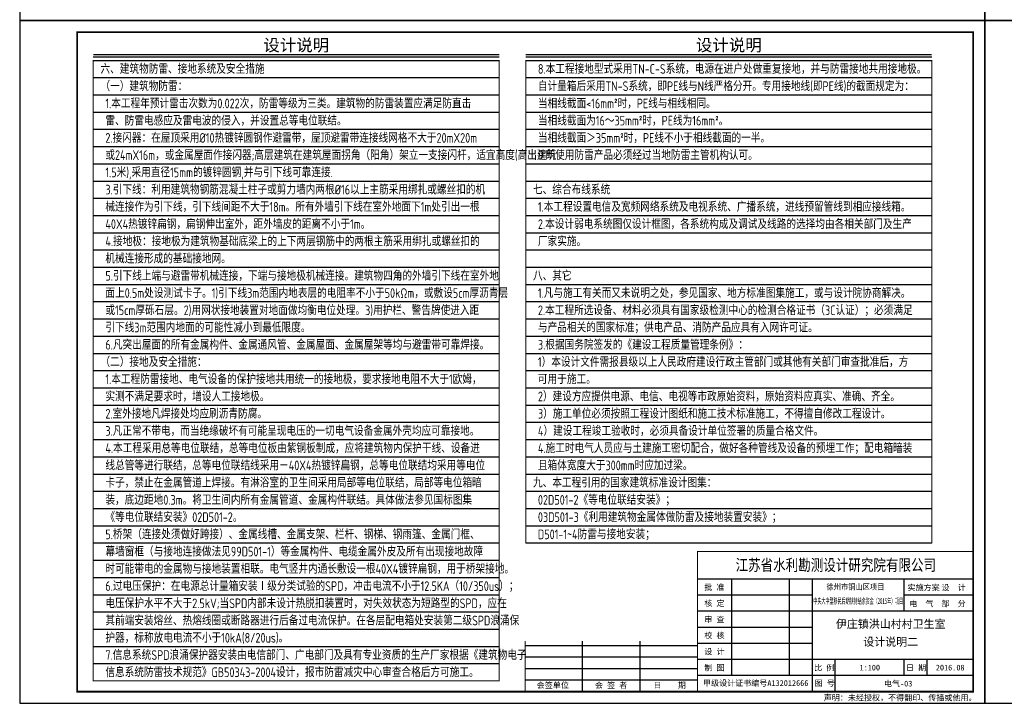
# Model space of a CAD drawing. Extents: x 41933 to 169416, y 41775 to 279375.
# Tile 35 of 39: x 83933 to 126788, y 220014 to 249714. Entities that reach past the tile are written whole.
import ezdxf
from ezdxf.enums import TextEntityAlignment as Align

# ---------------------------------------------------------------- set-up
doc = ezdxf.new("R2010")
doc.units = 0
doc.header["$LTSCALE"] = 1000
doc.header["$MEASUREMENT"] = 0
doc.layers.add('图框', color=4, linetype='Continuous')
doc.layers.add('说明', color=7, linetype='Continuous')
doc.styles.add('HZTXT', font='TSSDENG', dxfattribs={"width": 0.8, "bigfont": 'HZTXT'})
doc.styles.add('ST', font='SimSun.ttf', dxfattribs={"height": 7})
doc.styles.add('WMF-宋体0', font='SimSun.ttf')

msp = doc.modelspace()

# ---------------------------------------------------------------- linework, layer by layer
at = {"layer": '图框'}
for p, q in [((125433, 225375), (113433, 225375)), ((114933, 221175), (114933, 225375)), ((117433, 221175), (117433, 225375)), ((118433, 220475), (118433, 225375)), ((122433, 223975), (122433, 225375)), ((118433, 224675), (113433, 224675)), ((125433, 224675), (122433, 224675)), ((125433, 223975), (113433, 223975)), ((118433, 223275), (113433, 223275)), ((113433, 222475), (105933, 222475)), ((108433, 220475), (108433, 222675)), ((110933, 220475), (110933, 222675)), ((118433, 222575), (113433, 222575)), ((113433, 221975), (105933, 221975)), ((125433, 221875), (113433, 221875)), ((119433, 220475), (119433, 221875)), ((122433, 221175), (122433, 221875)), ((122433, 221175), (122433, 221875)), ((123433, 221175), (123433, 221875)), ((113433, 221475), (105933, 221475)), ((125433, 221175), (113433, 221175)), ((113433, 220975), (105933, 220975))]:
    msp.add_line(p, q, dxfattribs=at)
at = {"layer": '图框', "color": 4}
for points in [[(125933, 279375), (83933, 279375), (83933, 249675), (125933, 249675)], [(167933, 279375), (125933, 279375), (125933, 249675), (167933, 249675)], [(125933, 249675), (83933, 249675), (83933, 219975), (125933, 219975)], [(167933, 249675), (125933, 249675), (125933, 219975), (167933, 219975)]]:
    msp.add_lwpolyline(points, close=True, dxfattribs=at)
at = {"layer": '图框', "color": 4, "const_width": 80}
msp.add_lwpolyline([(86433, 220475), (125433, 220475), (125433, 249175), (86433, 249175)], close=True, dxfattribs=at)
at = {"layer": '图框', "const_width": 45}
for points in [[(113433, 220475), (113433, 226575), (125433, 226575)], [(105933, 220475), (105933, 222675)]]:
    msp.add_lwpolyline(points, dxfattribs=at)
at = {"layer": '说明', "color": 7}
for p, q in [((87136, 248101.3), (104804.4, 248101.3)), ((87136, 247945.8), (104804.4, 247945.8)), ((105961.9, 248101.3), (123630.3, 248101.3)), ((105961.9, 247945.8), (123630.3, 247945.8)), ((87136, 247195.8), (104804.4, 247195.8)), ((105961.9, 247195.8), (123630.3, 247195.8)), ((87136, 246445.8), (104804.4, 246445.8)), ((105961.9, 246445.8), (123630.3, 246445.8)), ((87136, 245695.8), (104804.4, 245695.8)), ((105961.9, 245695.8), (123630.3, 245695.8)), ((87136, 244945.8), (104804.4, 244945.8)), ((105961.9, 244945.8), (123630.3, 244945.8)), ((87136, 244195.8), (104804.4, 244195.8)), ((105961.9, 244195.8), (123630.3, 244195.8)), ((87136, 243445.8), (104804.4, 243445.8)), ((105961.9, 243445.8), (123630.3, 243445.8)), ((87136, 242695.8), (104804.4, 242695.8)), ((105961.9, 242695.8), (123630.3, 242695.8)), ((87136, 241945.8), (104804.4, 241945.8)), ((105961.9, 241945.8), (123630.3, 241945.8)), ((87136, 241195.8), (104804.4, 241195.8)), ((105961.9, 241195.8), (123630.3, 241195.8)), ((105961.9, 241195.8), (123630.3, 241195.8)), ((87136, 240445.8), (104804.4, 240445.8)), ((105961.9, 240445.8), (123630.3, 240445.8)), ((87136, 239695.8), (104804.4, 239695.8)), ((105961.9, 239695.8), (123630.3, 239695.8)), ((87136, 238945.8), (104804.4, 238945.8)), ((105961.9, 238945.8), (123630.3, 238945.8)), ((87136, 238195.8), (104804.4, 238195.8)), ((87136, 238195.8), (104804.4, 238195.8)), ((105961.9, 238195.8), (123630.3, 238195.8)), ((87136, 237445.8), (104804.4, 237445.8)), ((105961.9, 237445.8), (123630.3, 237445.8)), ((87136, 236695.8), (104804.4, 236695.8)), ((105961.9, 236695.8), (123630.3, 236695.8)), ((87136, 235945.8), (104804.4, 235945.8)), ((105961.9, 235945.8), (123630.3, 235945.8)), ((87136, 235195.8), (104804.4, 235195.8)), ((105961.9, 235195.8), (123630.3, 235195.8)), ((87136, 234445.8), (104804.4, 234445.8)), ((105961.9, 234445.8), (123630.3, 234445.8)), ((87136, 233695.8), (104804.4, 233695.8)), ((105961.9, 233695.8), (123630.3, 233695.8)), ((87136, 232945.8), (104804.4, 232945.8)), ((105961.9, 232945.8), (123630.3, 232945.8)), ((87136, 232195.8), (104804.4, 232195.8)), ((105961.9, 232195.8), (123630.3, 232195.8)), ((87136, 231445.8), (104804.4, 231445.8)), ((105961.9, 231445.8), (123630.3, 231445.8)), ((87136, 230695.8), (104804.4, 230695.8)), ((87136, 230695.8), (104804.4, 230695.8)), ((87136, 230695.8), (104804.4, 230695.8)), ((87136, 230695.8), (104804.4, 230695.8)), ((105961.9, 230695.8), (123630.3, 230695.8)), ((87136, 229945.8), (104804.4, 229945.8)), ((105961.9, 229945.8), (123630.3, 229945.8)), ((105961.9, 229945.8), (123630.3, 229945.8)), ((87136, 229195.8), (104804.4, 229195.8)), ((105961.9, 229195.8), (123630.3, 229195.8)), ((87136, 228445.8), (104804.4, 228445.8)), ((105961.9, 228445.8), (123630.3, 228445.8)), ((87136, 227695.8), (104804.4, 227695.8)), ((105961.9, 227695.8), (123630.3, 227695.8)), ((87136, 226945.8), (104804.4, 226945.8)), ((105961.9, 226945.8), (123630.3, 226945.8)), ((87136, 226195.8), (104804.4, 226195.8)), ((87136, 225445.8), (104804.4, 225445.8)), ((87136, 224695.8), (104804.4, 224695.8)), ((87136, 223945.8), (104804.4, 223945.8)), ((87136, 223195.8), (104804.4, 223195.8)), ((87136, 222445.8), (104804.4, 222445.8)), ((87136, 221695.8), (104804.4, 221695.8))]:
    msp.add_line(p, q, dxfattribs=at)
for points, const_width in [([(87136, 248194.6), (104804.4, 248194.6)], 59.2), ([(105961.9, 248194.6), (123630.3, 248194.6)], 59.2), ([(104804.4, 247945.8), (104804.4, 220945.8), (87136, 220945.8), (87136, 247945.8), (104804.4, 247945.8)], 42.7), ([(123630.3, 247945.8), (123630.3, 226945.8), (105961.9, 226945.8), (105961.9, 247945.8), (123630.3, 247945.8)], 42.7)]:
    msp.add_lwpolyline(points, dxfattribs=dict(at, const_width=const_width))

# ---------------------------------------------------------------- texts
at = {"layer": '图框', "style": 'ST', "width": 0.8}
msp.add_text('江苏省水利勘测设计研究院有限公司', height=500, dxfattribs=at).set_placement((115089.1, 225737.6))
at = {"layer": '图框', "style": 'ST'}
for s, p in [('批 准', (113731.2, 224895)), ('实施方案', (122574.7, 224880.4)), ('设  计', (124049.2, 224880.4)), ('核 定', (113731.2, 224195)), ('电  气', (122649.2, 224180.4)), ('部  分', (124049.2, 224180.4)), ('审 查', (113731.2, 223495)), ('校 核', (113731.2, 222795)), ('设 计', (113731.2, 222095)), ('制 图', (113731.2, 221395)), ('比 例', (118511.1, 221395)), ('日 期', (122511.1, 221395)), ('会签单位', (106435.4, 220632.3)), ('会 签 者', (108970.9, 220632.3)), ('日    期', (111517.1, 220632.3)), ('甲级设计证书编号A132012666', (113675.2, 220725.4)), ('图 号', (118533, 220725.4)), ('声明：未经授权，不得翻印、传播或他用。', (118930, 220089.7))]:
    msp.add_text(s, height=250, dxfattribs=at).set_placement(p)
for s, width, p in [('徐州市铜山区项目 ', 0.9, (120395, 224914.2)), ('中央大中型移民后期扶持结余资金（2015年）项目', 0.5, (120433.2, 224295.1))]:
    msp.add_text(s, height=250, dxfattribs=dict(at, width=width)).set_placement(p, align=Align.CENTER)
for s, height, p in [('伊庄镇洪山村村卫生室', 350, (121843.5, 223422.8)), ('设计说明二', 350, (121843.5, 222644.5)), ('1:100', 250, (120933.2, 221525)), ('2016.08', 250, (124433, 221525)), ('电气-03', 250, (122166.3, 220829.4))]:
    msp.add_text(s, height=height, dxfattribs=at).set_placement(p, align=Align.MIDDLE_CENTER)
at = {"layer": '说明', "color": 7, "lineweight": 0, "style": 'WMF-宋体0'}
for p in [(95970.2, 248608.3), (114796.1, 248608.3)]:
    msp.add_text('设计说明', height=525, dxfattribs=at).set_placement(p, align=Align.MIDDLE_CENTER)
at = {"layer": '说明', "color": 7, "lineweight": 0, "style": 'HZTXT', "width": 0.8}
for s, p in [('六、建筑物防雷、接地系统及安全措施', (87448.5, 247570.8)), ('8.本工程接地型式采用TN-C-S系统，电源在进户处做重复接地，并与防雷接地共用接地极。', (106488.9, 247570.8)), ('（一）建筑物防雷：', (87448.5, 246820.8)), ('自计量箱后采用TN-S系统，即PE线与N线严格分开。专用接地线(即PE线)的截面规定为：', (106488.9, 246820.8)), ('1.本工程年预计雷击次数为0.022次，防雷等级为三类。建筑物的防雷装置应满足防直击', (87663, 246070.8)), ('当相线截面<16mm%%1402%%141时，PE线与相线相同。', (106488.9, 246070.8)), ('雷、防雷电感应及雷电波的侵入，并设置总等电位联结。', (87663, 245320.8)), ('当相线截面为16～35mm%%1402%%141时，PE线为16mm%%1402%%141。', (106488.9, 245320.8)), ('2.接闪器：在屋顶采用%%C10热镀锌圆钢作避雷带，屋顶避雷带连接线网格不大于20mX20m', (87663, 244570.8)), ('当相线截面＞35mm%%1402%%141时，PE线不小于相线截面的一半。', (106488.9, 244570.8)), ('或24mX16m，或金属屋面作接闪器;高层建筑在建筑屋面拐角（阳角）架立一支接闪杆，适宜高度(高出建筑', (87663, 243820.8)), ('9.所使用防雷产品必须经过当地防雷主管机构认可。', (106488.9, 243820.8)), ('1.5米),采用直径15mm的镀锌圆钢,并与引下线可靠连接.', (87663, 243070.8)), ('3.引下线：利用建筑物钢筋混凝土柱子或剪力墙内两根%%C16以上主筋采用绑扎或螺丝扣的机', (87663, 242320.8)), ('七、综合布线系统', (106274.4, 242320.8)), ('械连接作为引下线，引下线间距不大于18m。所有外墙引下线在室外地面下1m处引出一根', (87663, 241570.8)), ('1.本工程设置电信及宽频网络系统及电视系统、广播系统，进线预留管线到相应接线箱。', (106488.9, 241570.8)), ('40X4热镀锌扁钢，扁钢伸出室外，距外墙皮的距离不小于1m。', (87663, 240820.8)), ('2.本设计弱电系统图仅设计框图，各系统构成及调试及线路的选择均由各相关部门及生产', (106488.9, 240820.8)), ('4.接地极：接地极为建筑物基础底梁上的上下两层钢筋中的两根主筋采用绑扎或螺丝扣的', (87663, 240070.8)), ('厂家实施。', (106488.9, 240070.8)), ('机械连接形成的基础接地网。', (87663, 239320.8)), ('5.引下线上端与避雷带机械连接，下端与接地极机械连接。建筑物四角的外墙引下线在室外地', (87663, 238570.8)), ('八、其它', (106274.4, 238570.8)), ('面上0.5m处设测试卡子。1)引下线3m范围内地表层的电阻率不小于50kΩm，或敷设5cm厚沥青层', (87663, 237820.8)), ('1.凡与施工有关而又未说明之处，参见国家、地方标准图集施工，或与设计院协商解决。', (106488.9, 237820.8)), ('或15cm厚砾石层。2)用网状接地装置对地面做均衡电位处理。3)用护栏、警告牌使进入距', (87663, 237070.8)), ('2.本工程所选设备、材料必须具有国家级检测中心的检测合格证书（3C认证）；必须满足', (106488.9, 237070.8)), ('引下线3m范围内地面的可能性减小到最低限度。', (87663, 236320.8)), ('与产品相关的国家标准；供电产品、消防产品应具有入网许可证。', (106488.9, 236320.8)), ('6.凡突出屋面的所有金属构件、金属通风管、金属屋面、金属屋架等均与避雷带可靠焊接。', (87663, 235570.8)), ('3.根据国务院签发的《建设工程质量管理条例》：', (106488.9, 235570.8)), ('（二）接地及安全措施：', (87448.5, 234820.8)), ('1）本设计文件需报县级以上人民政府建设行政主管部门或其他有关部门审查批准后，方', (106488.9, 234820.8)), ('1.本工程防雷接地、电气设备的保护接地共用统一的接地极，要求接地电阻不大于1欧姆，', (87663, 234070.8)), ('可用于施工。', (106488.9, 234070.8)), ('实测不满足要求时，增设人工接地极。', (87663, 233320.8)), ('2）建设方应提供电源、电信、电视等市政原始资料，原始资料应真实、准确、齐全。', (106488.9, 233320.8)), ('2.室外接地凡焊接处均应刷沥青防腐。', (87663, 232570.8)), ('3）施工单位必须按照工程设计图纸和施工技术标准施工，不得擅自修改工程设计。', (106488.9, 232570.8)), ('3.凡正常不带电，而当绝缘破坏有可能呈现电压的一切电气设备金属外壳均应可靠接地。', (87663, 231820.8)), ('4）建设工程竣工验收时，必须具备设计单位签署的质量合格文件。', (106488.9, 231820.8)), ('4.本工程采用总等电位联结，总等电位板由紫铜板制成，应将建筑物内保护干线、设备进', (87663, 231070.8)), ('4.施工时电气人员应与土建施工密切配合，做好各种管线及设备的预埋工作；配电箱暗装', (106488.9, 231070.8)), ('线总管等进行联结，总等电位联结线采用－40X4热镀锌扁钢，总等电位联结均采用等电位', (87663, 230320.8)), ('且箱体宽度大于300mm时应加过梁。', (106488.9, 230320.8)), ('卡子，禁止在金属管道上焊接。有淋浴室的卫生间采用局部等电位联结，局部等电位箱暗', (87663, 229570.8)), ('九、本工程引用的国家建筑标准设计图集：', (106274.4, 229570.8)), ('装，底边距地0.3m。将卫生间内所有金属管道、金属构件联结。具体做法参见国标图集', (87663, 228820.8)), ('02D501-2《等电位联结安装》；', (106488.9, 228820.8)), ('《等电位联结安装》02D501-2。', (87663, 228070.8)), ('03D501-3《利用建筑物金属体做防雷及接地装置安装》；', (106488.9, 228070.8)), ('5.桥架（连接处须做好跨接）、金属线槽、金属支架、栏杆、钢梯、钢雨篷、金属门框、', (87663, 227320.8)), ('D501-1~4防雷与接地安装；', (106488.9, 227320.8)), ('幕墙窗框（与接地连接做法见99D501-1）等金属构件、电缆金属外皮及所有出现接地故障', (87663, 226570.8)), ('时可能带电的金属物与接地装置相联。电气竖井内通长敷设一根40X4镀锌扁钢，用于桥架接地。', (87663, 225820.8)), ('6.过电压保护：在电源总计量箱安装Ⅰ级分类试验的SPD，冲击电流不小于12.5KA（10/350us）；', (87663, 225070.8)), ('电压保护水平不大于2.5kV;当SPD内部未设计热脱扣装置时，对失效状态为短路型的SPD，应在', (87663, 224320.8)), ('其前端安装熔丝、热熔线圈或断路器进行后备过电流保护。在各层配电箱处安装第二级SPD浪涌保', (87663, 223570.8)), ('护器，标称放电电流不小于10kA(8/20us)。', (87663, 222820.8)), ('7.信息系统SPD浪涌保护器安装由电信部门、广电部门及具有专业资质的生产厂家根据《建筑物电子', (87663, 222070.8)), ('信息系统防雷技术规范》GB50343-2004设计，报市防雷减灾中心审查合格后方可施工。', (87663, 221320.8))]:
    msp.add_text(s, height=420, dxfattribs=at).set_placement(p, align=Align.MIDDLE_LEFT)

doc.saveas('drawing.dxf')
